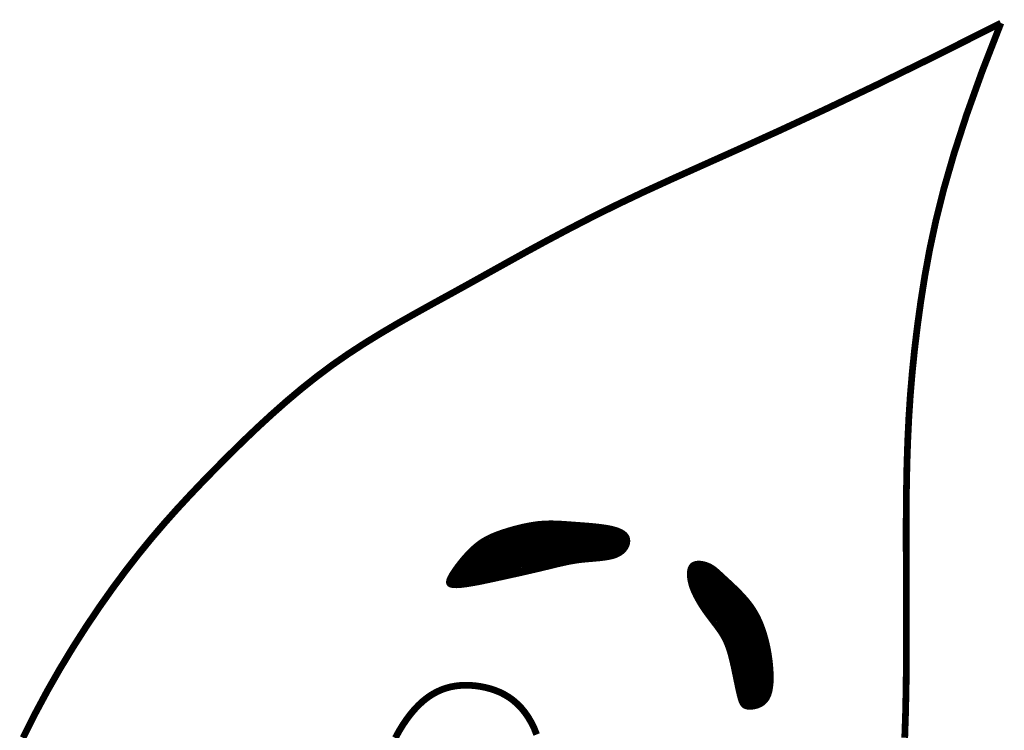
# Model space of a CAD drawing. Header units: feet. Extents: x 1 to 9.5, y 12 to 23.
# Tile 159 of 161: x 8.131 to 8.467, y 13.169 to 13.411. Entities that reach past the tile are written whole.
import ezdxf

# ---------------------------------------------------------------- set-up
doc = ezdxf.new("R2010")
doc.units = ezdxf.units.FT
doc.header["$MEASUREMENT"] = 0
doc.layers.add('FACE', color=7, linetype='CONTINUOUS')

msp = doc.modelspace()

# ---------------------------------------------------------------- hatches: boundary and pattern name
at = {"layer": 'FACE', "linetype": 'Continuous'}
h = msp.add_hatch(dxfattribs=at)
h.set_pattern_fill('NET3', color=256, scale=0.004606, style=0)
h.set_pattern_definition([(0, (6.3046034, 10.37113933), (0, 0.00057574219), []), (60, (6.3046034, 10.37113933), (-0.00049860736, 0.00028787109), []), (120, (6.3046034, 10.37113933), (-0.00049860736, -0.00028787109), [])])
h.paths.add_polyline_path([(8.38754, 13.19147), (8.38734, 13.19315), (8.38709, 13.19479), (8.3868, 13.1964), (8.38647, 13.19797), (8.3861, 13.19949), (8.3857, 13.20097), (8.38526, 13.20239), (8.38479, 13.20375), (8.38429, 13.20506), (8.38375, 13.20631), (8.38317, 13.20751), (8.38254, 13.20868), (8.38186, 13.20982), (8.38113, 13.21093), (8.38032, 13.21203), (8.37945, 13.21313), (8.3785, 13.21421), (8.37751, 13.21529), (8.37647, 13.21635), (8.37543, 13.21739), (8.37439, 13.21838), (8.37338, 13.21933), (8.37241, 13.22022), (8.37152, 13.22104), (8.37072, 13.22179), (8.36998, 13.22247), (8.3693, 13.22308), (8.36865, 13.22363), (8.36802, 13.22411), (8.36738, 13.22454), (8.36672, 13.22492), (8.36602, 13.22524), (8.36527, 13.22552), (8.36448, 13.22574), (8.36367, 13.22589), (8.36287, 13.22595), (8.3621, 13.22591), (8.36139, 13.22576), (8.36075, 13.22549), (8.3602, 13.22508), (8.35978, 13.22452), (8.35947, 13.22383), (8.35928, 13.22302), (8.35919, 13.22211), (8.35922, 13.22111), (8.35934, 13.22005), (8.35957, 13.21894), (8.35988, 13.2178), (8.36029, 13.21664), (8.36078, 13.21548), (8.36134, 13.21431), (8.36195, 13.21316), (8.36261, 13.21201), (8.3633, 13.21089), (8.36401, 13.2098), (8.36474, 13.20875), (8.36547, 13.20774), (8.36619, 13.20677), (8.3669, 13.20584), (8.36759, 13.20493), (8.36826, 13.20405), (8.3689, 13.20318), (8.36951, 13.20233), (8.37008, 13.20148), (8.3706, 13.20063), (8.37109, 13.19976), (8.37154, 13.19885), (8.37196, 13.19788), (8.37236, 13.19684), (8.37274, 13.19571), (8.37311, 13.19446), (8.37348, 13.19307), (8.37384, 13.19155), (8.37421, 13.18992), (8.37456, 13.18823), (8.37492, 13.18653), (8.37526, 13.18485), (8.3756, 13.18325), (8.37592, 13.18178), (8.37623, 13.18047), (8.37653, 13.17936), (8.37683, 13.17844), (8.37715, 13.17771), (8.37751, 13.17713), (8.37792, 13.1767), (8.3784, 13.1764), (8.37896, 13.1762), (8.37963, 13.1761), (8.38041, 13.17608), (8.38128, 13.17615), (8.38221, 13.17633), (8.38315, 13.17663), (8.38407, 13.17706), (8.38495, 13.17765), (8.38574, 13.1784), (8.38642, 13.17934), (8.38695, 13.18046), (8.38735, 13.18176), (8.38761, 13.18319), (8.38777, 13.18474), (8.38783, 13.18636), (8.3878, 13.18805), (8.3877, 13.18976)])
h.paths.add_polyline_path([(8.29376, 13.21987), (8.29599, 13.22035), (8.2982, 13.22084), (8.30037, 13.22132), (8.30249, 13.22179), (8.30455, 13.22226), (8.30654, 13.22272), (8.30844, 13.22316), (8.31025, 13.2236), (8.31196, 13.22401), (8.31358, 13.22441), (8.31514, 13.22479), (8.31665, 13.22513), (8.31815, 13.22545), (8.31964, 13.22574), (8.32115, 13.22598), (8.3227, 13.22619), (8.3243, 13.22635), (8.32593, 13.22649), (8.32757, 13.22663), (8.32918, 13.22678), (8.33074, 13.22697), (8.33222, 13.22722), (8.33359, 13.22755), (8.33482, 13.22797), (8.33589, 13.22852), (8.33679, 13.22916), (8.33753, 13.22987), (8.33811, 13.23064), (8.33853, 13.23144), (8.3388, 13.23225), (8.3389, 13.23304), (8.33886, 13.2338), (8.33866, 13.23449), (8.33831, 13.23513), (8.33781, 13.23571), (8.33716, 13.23624), (8.33636, 13.23671), (8.3354, 13.23714), (8.33429, 13.23751), (8.33304, 13.23784), (8.33163, 13.23812), (8.3301, 13.23836), (8.32848, 13.23856), (8.32679, 13.23874), (8.32506, 13.2389), (8.32333, 13.23903), (8.32161, 13.23916), (8.31994, 13.23928), (8.31834, 13.2394), (8.31679, 13.23951), (8.31529, 13.2396), (8.31382, 13.23966), (8.31235, 13.23969), (8.31087, 13.23966), (8.30936, 13.23958), (8.30781, 13.23944), (8.30621, 13.23922), (8.30457, 13.23893), (8.30291, 13.23859), (8.30125, 13.2382), (8.29961, 13.23777), (8.29802, 13.23732), (8.29649, 13.23684), (8.29504, 13.23636), (8.2937, 13.23587), (8.29245, 13.23537), (8.29127, 13.23484), (8.29015, 13.23427), (8.28908, 13.23365), (8.28804, 13.23297), (8.28702, 13.2322), (8.28599, 13.23134), (8.28496, 13.23038), (8.28392, 13.22934), (8.2829, 13.22824), (8.28191, 13.2271), (8.28097, 13.22594), (8.28009, 13.22479), (8.27928, 13.22367), (8.27856, 13.22261), (8.27795, 13.22162), (8.27748, 13.22071), (8.27716, 13.2199), (8.27703, 13.21919), (8.27711, 13.2186), (8.27743, 13.21813), (8.27801, 13.21779), (8.27889, 13.2176), (8.28007, 13.21755), (8.28153, 13.21763), (8.28322, 13.21783), (8.28511, 13.21813), (8.28715, 13.21849), (8.2893, 13.21892), (8.29152, 13.21938)])

# ---------------------------------------------------------------- linework, layer by layer
at = {"layer": 'FACE', "const_width": 0.0023}
for points in [[(8.46582, 13.4099), (8.44315, 13.39848), (8.42317, 13.38869), (8.4056, 13.38032), (8.39016, 13.37315), (8.37655, 13.36697), (8.3645, 13.36157), (8.3537, 13.35672), (8.34389, 13.35222), (8.33479, 13.34789), (8.32632, 13.34368), (8.31839, 13.33959), (8.31092, 13.33562), (8.30386, 13.33178), (8.29712, 13.32804), (8.29063, 13.32442), (8.28433, 13.32091), (8.27814, 13.31749), (8.27205, 13.31415), (8.26608, 13.31083), (8.2602, 13.3075), (8.25444, 13.30411), (8.24878, 13.30063), (8.24323, 13.29702), (8.23778, 13.29324), (8.23244, 13.28925), (8.22721, 13.28509), (8.22208, 13.28077), (8.21706, 13.27633), (8.21214, 13.2718), (8.20733, 13.26721), (8.20263, 13.26259), (8.19803, 13.25797), (8.19353, 13.25336), (8.18912, 13.24873), (8.18476, 13.24402), (8.18044, 13.23917), (8.17612, 13.23411), (8.17179, 13.22881), (8.16741, 13.22319), (8.16297, 13.21721), (8.15845, 13.21082), (8.15389, 13.20405), (8.14934, 13.19694), (8.14486, 13.18953), (8.14049, 13.18188), (8.13628, 13.17402), (8.13229, 13.166)], [(8.46582, 13.4099), (8.45941, 13.39342), (8.45412, 13.37864), (8.44982, 13.36537), (8.44637, 13.35341), (8.44365, 13.34257), (8.44152, 13.33266), (8.43984, 13.32348), (8.43848, 13.31485), (8.43734, 13.30658), (8.43637, 13.29856), (8.43557, 13.29071), (8.43491, 13.28292), (8.4344, 13.2751), (8.43402, 13.26715), (8.43375, 13.25898), (8.43359, 13.2505), (8.43351, 13.24164), (8.4335, 13.23245), (8.43353, 13.22303), (8.43357, 13.21344), (8.43359, 13.20377), (8.43357, 13.19412), (8.43349, 13.18455), (8.43331, 13.17516), (8.43301, 13.16601)], [(8.25925, 13.16595), (8.26046, 13.16817), (8.26172, 13.17026), (8.26304, 13.17222), (8.26439, 13.17402), (8.26578, 13.17567), (8.26721, 13.17717), (8.26867, 13.17851), (8.27017, 13.1797), (8.27171, 13.18074), (8.27328, 13.18162), (8.27488, 13.18236), (8.27652, 13.18295), (8.27818, 13.18339), (8.27986, 13.1837), (8.28156, 13.18388), (8.28326, 13.18394), (8.28497, 13.1839), (8.28667, 13.18375), (8.28837, 13.1835), (8.29005, 13.18316), (8.29171, 13.18273), (8.29335, 13.18219), (8.29495, 13.18154), (8.29651, 13.18075), (8.29802, 13.17984), (8.29948, 13.17877), (8.30088, 13.17755), (8.30222, 13.17617), (8.30348, 13.17463), (8.30464, 13.17295), (8.3057, 13.17113), (8.30665, 13.16918), (8.30746, 13.16712)]]:
    msp.add_lwpolyline(points, dxfattribs=at)
at = {"layer": 'FACE', "const_width": 0.000969}
for points in [[(8.29376, 13.21987), (8.29599, 13.22035), (8.2982, 13.22084), (8.30037, 13.22132), (8.30249, 13.22179), (8.30455, 13.22226), (8.30654, 13.22272), (8.30844, 13.22316), (8.31025, 13.2236), (8.31196, 13.22401), (8.31358, 13.22441), (8.31514, 13.22479), (8.31665, 13.22513), (8.31815, 13.22545), (8.31964, 13.22574), (8.32115, 13.22598), (8.3227, 13.22619), (8.3243, 13.22635), (8.32593, 13.22649), (8.32757, 13.22663), (8.32918, 13.22678), (8.33074, 13.22697), (8.33222, 13.22722), (8.33359, 13.22755), (8.33482, 13.22797), (8.33589, 13.22852), (8.33679, 13.22916), (8.33753, 13.22987), (8.33811, 13.23064), (8.33853, 13.23144), (8.3388, 13.23225), (8.3389, 13.23304), (8.33886, 13.2338), (8.33866, 13.23449), (8.33831, 13.23513), (8.33781, 13.23571), (8.33716, 13.23624), (8.33636, 13.23671), (8.3354, 13.23714), (8.33429, 13.23751), (8.33304, 13.23784), (8.33163, 13.23812), (8.3301, 13.23836), (8.32848, 13.23856), (8.32679, 13.23874), (8.32506, 13.2389), (8.32333, 13.23903), (8.32161, 13.23916), (8.31994, 13.23928), (8.31834, 13.2394), (8.31679, 13.23951), (8.31529, 13.2396), (8.31382, 13.23966), (8.31235, 13.23969), (8.31087, 13.23966), (8.30936, 13.23958), (8.30781, 13.23944), (8.30621, 13.23922), (8.30457, 13.23893), (8.30291, 13.23859), (8.30125, 13.2382), (8.29961, 13.23777), (8.29802, 13.23732), (8.29649, 13.23684), (8.29504, 13.23636), (8.2937, 13.23587), (8.29245, 13.23537), (8.29127, 13.23484), (8.29015, 13.23427), (8.28908, 13.23365), (8.28804, 13.23297), (8.28702, 13.2322), (8.28599, 13.23134), (8.28496, 13.23038), (8.28392, 13.22934), (8.2829, 13.22824), (8.28191, 13.2271), (8.28097, 13.22594), (8.28009, 13.22479), (8.27928, 13.22367), (8.27856, 13.22261), (8.27795, 13.22162), (8.27748, 13.22071), (8.27716, 13.2199), (8.27703, 13.21919), (8.27711, 13.2186), (8.27743, 13.21813), (8.27801, 13.21779), (8.27889, 13.2176), (8.28007, 13.21755), (8.28153, 13.21763), (8.28322, 13.21783), (8.28511, 13.21813), (8.28715, 13.21849), (8.2893, 13.21892), (8.29152, 13.21938)], [(8.38754, 13.19147), (8.38734, 13.19315), (8.38709, 13.19479), (8.3868, 13.1964), (8.38647, 13.19797), (8.3861, 13.19949), (8.3857, 13.20097), (8.38526, 13.20239), (8.38479, 13.20375), (8.38429, 13.20506), (8.38375, 13.20631), (8.38317, 13.20751), (8.38254, 13.20868), (8.38186, 13.20982), (8.38113, 13.21093), (8.38032, 13.21203), (8.37945, 13.21313), (8.3785, 13.21421), (8.37751, 13.21529), (8.37647, 13.21635), (8.37543, 13.21739), (8.37439, 13.21838), (8.37338, 13.21933), (8.37241, 13.22022), (8.37152, 13.22104), (8.37072, 13.22179), (8.36998, 13.22247), (8.3693, 13.22308), (8.36865, 13.22363), (8.36802, 13.22411), (8.36738, 13.22454), (8.36672, 13.22492), (8.36602, 13.22524), (8.36527, 13.22552), (8.36448, 13.22574), (8.36367, 13.22589), (8.36287, 13.22595), (8.3621, 13.22591), (8.36139, 13.22576), (8.36075, 13.22549), (8.3602, 13.22508), (8.35978, 13.22452), (8.35947, 13.22383), (8.35928, 13.22302), (8.35919, 13.22211), (8.35922, 13.22111), (8.35934, 13.22005), (8.35957, 13.21894), (8.35988, 13.2178), (8.36029, 13.21664), (8.36078, 13.21548), (8.36134, 13.21431), (8.36195, 13.21316), (8.36261, 13.21201), (8.3633, 13.21089), (8.36401, 13.2098), (8.36474, 13.20875), (8.36547, 13.20774), (8.36619, 13.20677), (8.3669, 13.20584), (8.36759, 13.20493), (8.36826, 13.20405), (8.3689, 13.20318), (8.36951, 13.20233), (8.37008, 13.20148), (8.3706, 13.20063), (8.37109, 13.19976), (8.37154, 13.19885), (8.37196, 13.19788), (8.37236, 13.19684), (8.37274, 13.19571), (8.37311, 13.19446), (8.37348, 13.19307), (8.37384, 13.19155), (8.37421, 13.18992), (8.37456, 13.18823), (8.37492, 13.18653), (8.37526, 13.18485), (8.3756, 13.18325), (8.37592, 13.18178), (8.37623, 13.18047), (8.37653, 13.17936), (8.37683, 13.17844), (8.37715, 13.17771), (8.37751, 13.17713), (8.37792, 13.1767), (8.3784, 13.1764), (8.37896, 13.1762), (8.37963, 13.1761), (8.38041, 13.17608), (8.38128, 13.17615), (8.38221, 13.17633), (8.38315, 13.17663), (8.38407, 13.17706), (8.38495, 13.17765), (8.38574, 13.1784), (8.38642, 13.17934), (8.38695, 13.18046), (8.38735, 13.18176), (8.38761, 13.18319), (8.38777, 13.18474), (8.38783, 13.18636), (8.3878, 13.18805), (8.3877, 13.18976)]]:
    msp.add_lwpolyline(points, close=True, dxfattribs=at)

doc.saveas('drawing.dxf')
